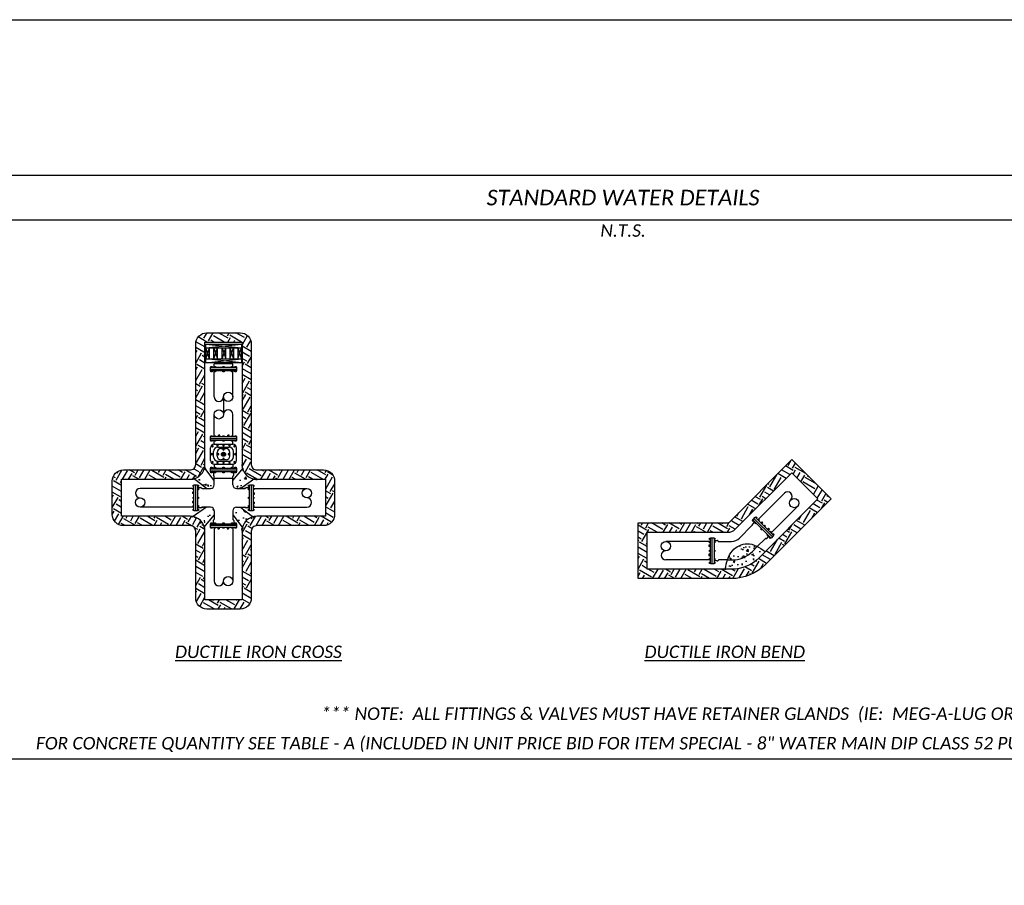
# Model space of a CAD drawing. Header units: feet. Extents: x 100 to 230, y 0 to 21.
# Tile 28 of 31: x 158 to 170, y 11 to 21. Entities that reach past the tile are written whole.
import ezdxf
from ezdxf.enums import TextEntityAlignment as Align

# ---------------------------------------------------------------- set-up
doc = ezdxf.new("R2010")
doc.units = ezdxf.units.FT
doc.header["$MEASUREMENT"] = 0
doc.layers.add('0_View_Frame_Border', color=7, linetype='Continuous', plot=False)
for name, color, linetype in [('PF_P_Text', 7, 'Continuous'), ('SC_Shading1', 253, 'Continuous'), ('SH_Text', 7, 'Continuous')]:
    doc.layers.add(name, color=color, linetype=linetype)
doc.styles.add('Slanted-Normal', font='calibrii.ttf', dxfattribs={"height": 0.14})
pattern_1 = [(50, (-509.92359, -225.67185), (0.179315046, -0.015688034), [0.01875, -0.20625]), (355, (-509.92359, -225.67185), (-0.034687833, 0.188048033), [0.015, -0.165]), (100.4514, (-509.90865, -225.67315), (0.144627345, 0.172359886), [0.015935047, -0.17528553]), (46.1842, (-509.9236, -225.62185), (0.26681026, -0.041379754), [0.028125, -0.309375]), (96.6356, (-509.90136, -225.6253), (0.23366568, 0.24352947), [0.02390257, -0.26292825]), (351.1842, (-509.9236, -225.62185), (0.23366549, 0.24352965), [0.0225, -0.2475]), (21, (-509.89859, -225.63435), (0.149226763, -0.100654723), [0.01875, -0.20625]), (326, (-509.89859, -225.63435), (0.060828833, 0.18128751), [0.015, -0.165]), (71.4514, (-509.88615, -225.64273), (0.210055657, 0.080632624), [0.015935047, -0.17528553]), (37.5, (-509.92359, -225.671845), (0.003039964, 0.0832234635), [0, -0.163, 0, -0.1675, 0, -0.165625]), (7.5, (-509.92359, -225.671845), (0.065767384, 0.098602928), [0, -0.0955, 0, -0.15925, 0, -0.063125]), (327.5, (-509.97934, -225.671845), (0.133455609, -0.005638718), [0, -0.0625, 0, -0.195, 0, -0.25875]), (317.5, (-510.00434, -225.67185), (0.145796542, 0.025026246), [0, -0.08125, 0, -0.1295, 0, -0.18375])]

# ---------------------------------------------------------------- blocks, each defined once
blk = doc.blocks.new('*X821')
at = {"color": 0}
for p, q in [((15.272, 8.476), (15.155, 8.544)), ((15.172, 8.561), (15.175, 8.565)), ((15.233, 8.526), (15.277, 8.601)), ((15.294, 8.49), (15.358, 8.601)), ((15.507, 8.476), (15.361, 8.56)), ((15.559, 8.527), (15.431, 8.601)), ((15.489, 8.594), (15.493, 8.601)), ((15.55, 8.559), (15.575, 8.601)), ((15.557, 8.476), (15.591, 8.536)), ((15.741, 8.476), (15.582, 8.568)), ((15.78, 8.535), (15.665, 8.601)), ((15.753, 8.442), (15.823, 8.562)), ((15.232, 8.337), (15.122, 8.4)), ((15.247, 8.409), (15.125, 8.48)), ((15.366, 8.476), (15.326, 8.499)), ((15.638, 8.476), (15.652, 8.5)), ((15.872, 8.346), (15.747, 8.418)), ((15.814, 8.407), (15.865, 8.495)), ((15.122, 8.333), (15.14, 8.363)), ((15.122, 8.192), (15.2, 8.328)), ((15.247, 8.274), (15.209, 8.296)), ((15.241, 8.305), (15.247, 8.315)), ((15.849, 8.279), (15.747, 8.337)), ((15.813, 8.218), (15.747, 8.256)), ((15.822, 8.186), (15.872, 8.273)), ((15.122, 8.099), (15.147, 8.142)), ((15.122, 7.958), (15.208, 8.107)), ((15.247, 8.112), (15.139, 8.174)), ((15.247, 8.193), (15.174, 8.235)), ((15.747, 8.15), (15.781, 8.209)), ((15.872, 8.048), (15.755, 8.116)), ((15.872, 8.13), (15.79, 8.177)), ((15.175, 7.909), (15.247, 8.034)), ((15.247, 7.976), (15.243, 7.979)), ((15.872, 7.967), (15.747, 8.039)), ((15.747, 7.916), (15.789, 7.988)), ((15.184, 7.877), (15.122, 7.913)), ((15.122, 7.724), (15.216, 7.886)), ((15.247, 7.895), (15.207, 7.918)), ((15.756, 7.791), (15.85, 7.953)), ((15.872, 7.832), (15.823, 7.86)), ((15.872, 7.913), (15.859, 7.921)), ((15.149, 7.817), (15.122, 7.832)), ((15.183, 7.689), (15.247, 7.8)), ((15.765, 7.759), (15.747, 7.769)), ((15.747, 7.681), (15.797, 7.767)), ((15.764, 7.57), (15.858, 7.732)), ((15.872, 7.751), (15.788, 7.799)), ((15.247, 7.624), (15.122, 7.697)), ((15.217, 7.56), (15.122, 7.615)), ((15.244, 7.653), (15.247, 7.659)), ((15.825, 7.534), (15.872, 7.617)), ((15.182, 7.5), (15.122, 7.534)), ((15.122, 7.442), (15.15, 7.491)), ((15.247, 7.408), (15.159, 7.459)), ((15.191, 7.468), (15.247, 7.565)), ((15.833, 7.502), (15.747, 7.552)), ((15.798, 7.442), (15.747, 7.471)), ((15.772, 7.349), (15.865, 7.511)), ((15.872, 7.534), (15.857, 7.543)), ((15.247, 7.246), (15.122, 7.318)), ((15.247, 7.327), (15.124, 7.398)), ((15.763, 7.381), (15.747, 7.39)), ((15.872, 7.264), (15.747, 7.336)), ((15.833, 7.314), (15.872, 7.382)), ((15.122, 7.208), (15.158, 7.27)), ((15.125, 7.072), (15.219, 7.235)), ((15.247, 7.191), (15.227, 7.203)), ((15.867, 7.185), (15.747, 7.255)), ((15.122, 6.974), (15.166, 7.049)), ((15.134, 7.04), (15.122, 7.047)), ((15.247, 7.029), (15.157, 7.081)), ((15.247, 7.11), (15.192, 7.142)), ((15.832, 7.125), (15.747, 7.173)), ((15.747, 7.025), (15.8, 7.116)), ((15.872, 7.047), (15.808, 7.084)), ((15.84, 7.093), (15.872, 7.148)), ((15.133, 6.851), (15.227, 7.014)), ((15.194, 6.816), (15.247, 6.909)), ((15.872, 6.885), (15.747, 6.957)), ((15.872, 6.966), (15.773, 7.023)), ((15.202, 6.784), (15.122, 6.831)), ((15.156, 6.657), (15.234, 6.793)), ((15.247, 6.813), (15.226, 6.825)), ((15.75, 6.795), (15.807, 6.895)), ((15.783, 6.711), (15.868, 6.86)), ((14.039, 6.644), (14.01, 6.661)), ((14.047, 6.612), (14.126, 6.749)), ((14.074, 6.705), (14.053, 6.717)), ((14.136, 6.625), (14.202, 6.739)), ((14.217, 6.625), (14.263, 6.704)), ((14.295, 6.713), (14.231, 6.75)), ((14.353, 6.625), (14.272, 6.672)), ((14.304, 6.681), (14.344, 6.75)), ((14.364, 6.646), (14.425, 6.75)), ((14.434, 6.625), (14.506, 6.75)), ((14.588, 6.625), (14.493, 6.68)), ((14.69, 6.647), (14.528, 6.741)), ((14.56, 6.749), (14.56, 6.75)), ((14.621, 6.714), (14.641, 6.75)), ((14.681, 6.679), (14.722, 6.75)), ((14.704, 6.625), (14.722, 6.656)), ((14.822, 6.625), (14.714, 6.688)), ((14.911, 6.655), (14.749, 6.749)), ((14.946, 6.716), (14.887, 6.75)), ((14.921, 6.625), (14.978, 6.724)), ((14.938, 6.748), (14.939, 6.75)), ((15.132, 6.663), (14.981, 6.75)), ((15.002, 6.625), (15.039, 6.689)), ((15.085, 6.629), (15.1, 6.654)), ((15.167, 6.723), (15.093, 6.766)), ((15.947, 6.625), (15.807, 6.706)), ((16.004, 6.673), (15.842, 6.767)), ((16.003, 6.625), (16.071, 6.743)), ((16.039, 6.734), (16.012, 6.75)), ((16.085, 6.625), (16.132, 6.708)), ((16.225, 6.681), (16.106, 6.75)), ((16.166, 6.625), (16.193, 6.672)), ((16.234, 6.649), (16.292, 6.75)), ((16.26, 6.742), (16.246, 6.75)), ((16.301, 6.625), (16.373, 6.75)), ((16.382, 6.625), (16.449, 6.741)), ((16.463, 6.625), (16.423, 6.648)), ((16.603, 6.625), (16.458, 6.709)), ((16.481, 6.75), (16.481, 6.75)), ((16.49, 6.718), (16.509, 6.75)), ((16.551, 6.682), (16.59, 6.75)), ((16.612, 6.647), (16.671, 6.75)), ((16.697, 6.625), (16.644, 6.656)), ((16.838, 6.625), (16.679, 6.717)), ((16.876, 6.684), (16.762, 6.75)), ((16.868, 6.716), (16.885, 6.745)), ((16.869, 6.625), (16.908, 6.692)), ((16.876, 6.495), (16.969, 6.657)), ((16.973, 6.682), (16.9, 6.724)), ((14.122, 6.461), (13.997, 6.533)), ((13.999, 6.622), (14.007, 6.636)), ((14.122, 6.542), (14.015, 6.604)), ((14.108, 6.577), (14.122, 6.601)), ((15.876, 6.638), (15.876, 6.639)), ((16.228, 6.625), (16.202, 6.64)), ((16.936, 6.46), (16.997, 6.565)), ((14.107, 6.388), (13.997, 6.452)), ((13.997, 6.385), (14.015, 6.415)), ((13.997, 6.244), (14.075, 6.379)), ((16.945, 6.428), (16.872, 6.47)), ((16.91, 6.367), (16.872, 6.389)), ((16.883, 6.274), (16.977, 6.436)), ((16.997, 6.452), (16.968, 6.468)), ((14.122, 6.244), (14.049, 6.287)), ((14.122, 6.325), (14.084, 6.347)), ((14.116, 6.356), (14.122, 6.367)), ((16.875, 6.306), (16.872, 6.307)), ((16.997, 6.181), (16.872, 6.253)), ((16.944, 6.239), (16.997, 6.331)), ((13.997, 6.15), (14.022, 6.194)), ((14.122, 6.163), (14.014, 6.226)), ((14.027, 6.061), (14.083, 6.158)), ((14.082, 6.015), (14.144, 6.123)), ((14.185, 6.1), (14.199, 6.125)), ((14.246, 6.065), (14.28, 6.125)), ((14.306, 6.03), (14.362, 6.125)), ((14.571, 6.066), (14.469, 6.125)), ((14.563, 6.098), (14.578, 6.125)), ((14.792, 6.074), (14.704, 6.125)), ((14.777, 6), (14.849, 6.125)), ((15.013, 6.082), (14.938, 6.125)), ((15.022, 6.05), (15.065, 6.124)), ((15.859, 5.999), (15.931, 6.124)), ((15.94, 6), (16.012, 6.125)), ((16.106, 6.1), (16.063, 6.125)), ((16.115, 6.068), (16.148, 6.125)), ((16.176, 6.033), (16.229, 6.125)), ((16.238, 6), (16.31, 6.125)), ((16.501, 6.034), (16.344, 6.125)), ((16.432, 6.101), (16.445, 6.125)), ((16.493, 6.066), (16.527, 6.125)), ((16.722, 6.042), (16.579, 6.125)), ((16.757, 6.103), (16.719, 6.125)), ((16.725, 6), (16.79, 6.112)), ((16.943, 6.05), (16.813, 6.125)), ((16.978, 6.111), (16.872, 6.172)), ((14.17, 6), (14.118, 6.03)), ((14.311, 6), (14.153, 6.091)), ((14.405, 6), (14.339, 6.038)), ((14.344, 6), (14.347, 6.006)), ((14.536, 6.005), (14.374, 6.099)), ((14.56, 6), (14.603, 6.075)), ((14.757, 6.013), (14.595, 6.107)), ((14.641, 6), (14.664, 6.04)), ((14.722, 6), (14.725, 6.004)), ((14.858, 6), (14.92, 6.108)), ((14.939, 6), (14.981, 6.073)), ((15.064, 5.998), (14.99, 6.041)), ((15.083, 6.014), (15.135, 6.105)), ((15.144, 5.979), (15.192, 6.063)), ((15.246, 5.947), (15.176, 5.988)), ((15.747, 5.9), (15.818, 6.023)), ((15.85, 6.031), (15.8, 6.06)), ((15.881, 5.96), (15.827, 5.991)), ((15.885, 6.092), (15.862, 6.106)), ((16.021, 6), (16.074, 6.091)), ((16.186, 6), (16.083, 6.059)), ((16.28, 6), (16.269, 6.006)), ((16.42, 6), (16.304, 6.067)), ((16.509, 6), (16.533, 6.043)), ((16.655, 6), (16.525, 6.075)), ((16.59, 6), (16.594, 6.008)), ((16.806, 6), (16.85, 6.076)), ((16.891, 6.007), (16.911, 6.041)), ((15.152, 5.947), (15.102, 5.976)), ((15.122, 5.849), (15.184, 5.956)), ((15.151, 5.758), (15.245, 5.921)), ((15.872, 5.802), (15.756, 5.869)), ((15.872, 5.883), (15.792, 5.93)), ((15.221, 5.691), (15.122, 5.748)), ((15.212, 5.723), (15.247, 5.784)), ((15.247, 5.73), (15.244, 5.732)), ((15.747, 5.806), (15.765, 5.837)), ((15.747, 5.666), (15.826, 5.802)), ((15.793, 5.604), (15.872, 5.742)), ((15.186, 5.63), (15.122, 5.667)), ((15.15, 5.569), (15.122, 5.586)), ((15.159, 5.537), (15.247, 5.69)), ((15.802, 5.572), (15.747, 5.604)), ((15.747, 5.431), (15.834, 5.581)), ((15.872, 5.586), (15.825, 5.613)), ((15.872, 5.667), (15.86, 5.674)), ((15.247, 5.378), (15.122, 5.45)), ((15.247, 5.459), (15.127, 5.529)), ((15.22, 5.502), (15.247, 5.55)), ((15.766, 5.511), (15.747, 5.523)), ((15.801, 5.383), (15.872, 5.507)), ((15.219, 5.313), (15.122, 5.369)), ((15.122, 5.333), (15.126, 5.34)), ((15.228, 5.281), (15.247, 5.315)), ((15.87, 5.316), (15.747, 5.387)), ((15.862, 5.348), (15.872, 5.367)), ((15.122, 5.192), (15.187, 5.305)), ((15.247, 5.162), (15.16, 5.212)), ((15.247, 5.243), (15.196, 5.273)), ((15.835, 5.255), (15.747, 5.306)), ((15.8, 5.194), (15.747, 5.225)), ((15.747, 5.15), (15.768, 5.186)), ((15.809, 5.162), (15.872, 5.273)), ((15.122, 5.099), (15.134, 5.119)), ((15.247, 5.08), (15.125, 5.151)), ((15.131, 4.974), (15.195, 5.084)), ((15.872, 5.017), (15.747, 5.089)), ((15.872, 5.099), (15.776, 5.154)), ((15.869, 5.127), (15.872, 5.132)), ((15.176, 4.91), (15.247, 5.034)), ((15.369, 4.875), (15.229, 4.956)), ((15.427, 4.923), (15.293, 5)), ((15.357, 4.99), (15.363, 5)), ((15.418, 4.955), (15.444, 5)), ((15.426, 4.875), (15.459, 4.931)), ((15.603, 4.875), (15.45, 4.963)), ((15.648, 4.931), (15.527, 5)), ((15.643, 4.875), (15.715, 5)), ((15.683, 4.991), (15.668, 5)), ((15.724, 4.875), (15.776, 4.965)), ((15.851, 4.948), (15.747, 5.008)), ((15.833, 4.924), (15.837, 4.93)), ((15.507, 4.875), (15.52, 4.896))]:
    blk.add_line(p, q, dxfattribs=at)

msp = doc.modelspace()

# ---------------------------------------------------------------- hatches: boundary and pattern name
at = {"layer": 'SC_Shading1'}
h = msp.add_hatch(dxfattribs=at)
h.set_pattern_fill('EARTH', color=256, scale=0.625, angle=60, style=0)
h.set_pattern_definition([(60, (148.27413, 10.44232), (-0.0571915, 0.2134415), [0.15625, -0.15625]), (60, (148.22338, 10.47162), (-0.0571915, 0.2134415), [0.15625, -0.15625]), (60, (148.17264, 10.50092), (-0.0571915, 0.2134415), [0.15625, -0.15625]), (150, (148.16549, 10.5276), (-0.2134415, -0.0571915), [0.15625, -0.15625]), (150, (148.19479, 10.57834), (-0.2134415, -0.0571915), [0.15625, -0.15625]), (150, (148.22408, 10.62909), (-0.2134415, -0.0571915), [0.15625, -0.15625])])
edge = h.paths.add_edge_path()
edge.add_line((166.441, 15.348), (167.146, 16.054))
edge.add_line((167.146, 16.054), (167.588, 15.612))
edge.add_line((167.588, 15.612), (166.852, 14.876))
edge.add_arc((166.469, 15.259), 0.542, 270, 315, ccw=False)
edge.add_line((166.469, 14.717), (165.418, 14.717))
edge.add_line((165.418, 14.717), (165.418, 15.342))
edge.add_line((165.418, 15.342), (166.426, 15.342))
edge.add_arc((166.426, 15.363), 0.0208, 270, 315)
edge = h.paths.add_edge_path(flags=16)
edge.add_line((165.522, 15.238), (166.426, 15.238))
edge.add_arc((166.426, 15.363), 0.125, 270, 315)
edge.add_line((166.514, 15.275), (167.146, 15.906))
edge.add_line((167.146, 15.906), (167.441, 15.612))
edge.add_line((167.441, 15.612), (166.779, 14.95))
edge.add_arc((166.469, 15.259), 0.437, 270, 315, ccw=False)
edge.add_line((166.469, 14.822), (165.522, 14.822))
edge.add_line((165.522, 14.822), (165.522, 15.238))
h = msp.add_hatch(dxfattribs=at)
h.set_pattern_fill('AR-CONC', color=256, scale=0.025, style=0)
h.set_pattern_definition(pattern_1)
edge = h.paths.add_edge_path()
edge.add_line((160.653, 15.771), (160.653, 15.864))
edge.add_arc((160.612, 15.771), 0.0417, 270, 360)
edge.add_line((160.518, 15.729), (160.612, 15.729))
edge.add_line((160.565, 15.729), (160.415, 15.847))
edge.add_line((160.653, 15.818), (160.537, 15.972))
edge.add_arc((160.382, 16), 0.167, 270, 360)
h = msp.add_hatch(dxfattribs=at)
h.set_pattern_fill('AR-CONC', color=256, scale=0.025, style=0)
h.set_pattern_definition(pattern_1)
edge = h.paths.add_edge_path()
edge.add_arc((161.132, 16), 0.167, 180, 270)
edge.add_line((160.95, 15.729), (161.11, 15.844))
edge.add_line((160.862, 15.818), (160.982, 15.961))
edge.add_line((160.862, 15.771), (160.862, 15.864))
edge.add_arc((160.903, 15.771), 0.0417, 180, 270)
edge.add_line((160.903, 15.729), (160.997, 15.729))
h = msp.add_hatch(dxfattribs=at)
h.set_pattern_fill('AR-CONC', color=256, scale=0.025, style=0)
h.set_pattern_definition(pattern_1)
edge = h.paths.add_edge_path()
edge.add_line((160.612, 15.521), (160.518, 15.521))
edge.add_arc((160.612, 15.479), 0.0417, 0, 90)
edge.add_line((160.653, 15.479), (160.653, 15.386))
edge.add_line((160.653, 15.433), (160.533, 15.29))
edge.add_line((160.565, 15.521), (160.405, 15.407))
edge.add_arc((160.382, 15.25), 0.167, 0, 90)
h = msp.add_hatch(dxfattribs=at)
h.set_pattern_fill('AR-CONC', color=256, scale=0.025, style=0)
h.set_pattern_definition(pattern_1)
edge = h.paths.add_edge_path()
edge.add_line((160.903, 15.521), (160.997, 15.521))
edge.add_arc((160.903, 15.479), 0.0417, 90, 180)
edge.add_line((160.862, 15.479), (160.862, 15.386))
edge.add_line((160.862, 15.433), (160.978, 15.279))
edge.add_line((160.95, 15.521), (161.1, 15.403))
edge.add_arc((161.132, 15.25), 0.167, 90, 180)
h = msp.add_hatch(dxfattribs=at)
h.set_pattern_fill('AR-CONC', color=256, scale=0.025, style=0)
h.set_pattern_definition([(50, (-510.41599, -225.53374), (0.179315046, -0.015688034), [0.01875, -0.20625]), (355, (-510.41599, -225.53374), (-0.034687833, 0.188048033), [0.015, -0.165]), (100.4514, (-510.40104, -225.53505), (0.144627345, 0.172359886), [0.015935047, -0.17528553]), (46.1842, (-510.41599, -225.48374), (0.26681026, -0.041379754), [0.028125, -0.309375]), (96.6356, (-510.39375, -225.4872), (0.23366568, 0.24352947), [0.02390257, -0.26292825]), (351.1842, (-510.41599, -225.48374), (0.23366549, 0.24352965), [0.0225, -0.2475]), (21, (-510.39099, -225.49624), (0.149226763, -0.100654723), [0.01875, -0.20625]), (326, (-510.39099, -225.49624), (0.060828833, 0.18128751), [0.015, -0.165]), (71.4514, (-510.37855, -225.50463), (0.210055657, 0.080632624), [0.015935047, -0.17528553]), (37.5, (-510.415986, -225.53374), (0.003039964, 0.0832234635), [0, -0.163, 0, -0.1675, 0, -0.165625]), (7.5, (-510.41599, -225.53374), (0.065767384, 0.098602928), [0, -0.0955, 0, -0.15925, 0, -0.063125]), (327.5, (-510.471736, -225.53374), (0.133455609, -0.005638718), [0, -0.0625, 0, -0.195, 0, -0.25875]), (317.5, (-510.49674, -225.53374), (0.145796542, 0.025026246), [0, -0.08125, 0, -0.1295, 0, -0.18375])])
h.paths.add_polyline_path([(166.397, 14.822), (166.47, 14.822), (166.779, 14.95), (166.849, 15.02), (166.705, 15.099), (166.632, 15.108), (166.555, 15.087), (166.444, 14.974)])

# ---------------------------------------------------------------- linework, layer by layer
at = {"layer": '0_View_Frame_Border'}
msp.add_lwpolyline([(150, 21), (180.5, 21), (180.5, 0), (150, 0)], close=True, dxfattribs=at)
at = {"layer": 'SH_Text'}
for p, q in [((152.005, 18.75), (178.495, 18.75)), ((160.549, 16), (160.549, 17.376)), ((160.549, 17.376), (160.966, 17.376)), ((160.557, 17.352), (160.958, 17.311)), ((160.557, 17.311), (160.958, 17.352)), ((160.557, 17.186), (160.598, 17.311)), ((160.598, 17.186), (160.557, 17.311)), ((160.557, 17.311), (160.958, 17.311)), ((160.598, 17.186), (160.598, 17.311)), ((160.647, 17.186), (160.689, 17.311)), ((160.647, 17.311), (160.689, 17.186)), ((160.647, 17.186), (160.647, 17.311)), ((160.689, 17.186), (160.689, 17.311)), ((160.742, 17.186), (160.783, 17.311)), ((160.742, 17.311), (160.783, 17.186)), ((160.742, 17.186), (160.742, 17.311)), ((160.783, 17.186), (160.783, 17.311)), ((160.828, 17.186), (160.869, 17.311)), ((160.828, 17.311), (160.869, 17.186)), ((160.828, 17.311), (160.828, 17.186)), ((160.869, 17.311), (160.869, 17.186)), ((160.917, 17.186), (160.958, 17.311)), ((160.917, 17.311), (160.958, 17.186)), ((160.917, 17.311), (160.917, 17.186)), ((160.966, 17.376), (160.966, 16)), ((160.958, 17.144), (160.557, 17.186)), ((160.557, 17.144), (160.958, 17.186)), ((160.557, 17.186), (160.958, 17.186)), ((160.612, 17.072), (160.903, 17.072)), ((160.622, 17.093), (160.622, 17.103)), ((160.622, 17.051), (160.622, 17.042)), ((160.653, 17.093), (160.653, 17.126)), ((160.653, 16.76), (160.653, 17.051)), ((160.662, 17.135), (160.853, 17.135)), ((160.662, 17.093), (160.662, 17.103)), ((160.662, 17.051), (160.662, 17.042)), ((160.757, 17.093), (160.757, 17.103)), ((160.757, 17.051), (160.757, 17.042)), ((160.853, 17.093), (160.853, 17.103)), ((160.853, 17.051), (160.853, 17.042)), ((160.862, 17.093), (160.862, 17.126)), ((160.862, 16.76), (160.862, 17.051)), ((160.893, 17.093), (160.893, 17.103)), ((160.893, 17.051), (160.893, 17.042)), ((160.653, 16.313), (160.653, 16.563)), ((160.862, 16.313), (160.862, 16.563)), ((160.612, 16.292), (160.903, 16.292)), ((160.622, 16.313), (160.622, 16.322)), ((160.662, 16.313), (160.662, 16.322)), ((160.702, 16.313), (160.702, 16.329)), ((160.717, 16.329), (160.702, 16.329)), ((160.717, 16.313), (160.717, 16.329)), ((160.757, 16.313), (160.757, 16.322)), ((160.821, 16.329), (160.805, 16.329)), ((160.805, 16.313), (160.805, 16.329)), ((160.821, 16.313), (160.821, 16.329)), ((160.853, 16.313), (160.853, 16.322)), ((160.893, 16.313), (160.893, 16.322)), ((160.612, 16.044), (160.612, 16.185)), ((160.622, 16.271), (160.622, 16.262)), ((160.653, 16.227), (160.653, 16.271)), ((160.653, 16.227), (160.862, 16.227)), ((160.662, 16.271), (160.662, 16.262)), ((160.695, 16.194), (160.82, 16.194)), ((160.787, 16.177), (160.728, 16.177)), ((160.75, 16.262), (160.75, 16.271)), ((160.765, 16.262), (160.75, 16.262)), ((160.757, 16.271), (160.757, 16.262)), ((160.765, 16.271), (160.765, 16.262)), ((160.853, 16.271), (160.853, 16.262)), ((160.862, 16.227), (160.862, 16.271)), ((160.893, 16.271), (160.893, 16.262)), ((160.903, 16.044), (160.903, 16.185)), ((160.645, 16.086), (160.645, 16.144)), ((160.687, 16.094), (160.687, 16.136)), ((160.787, 16.052), (160.728, 16.052)), ((160.742, 16.098), (160.742, 16.132)), ((160.773, 16.132), (160.742, 16.132)), ((160.773, 16.098), (160.742, 16.098)), ((160.773, 16.132), (160.773, 16.098)), ((160.828, 16.094), (160.828, 16.136)), ((160.87, 16.086), (160.87, 16.144)), ((160.653, 15.818), (160.537, 15.972)), ((160.622, 15.959), (160.622, 15.968)), ((160.653, 16.003), (160.653, 15.959)), ((160.653, 16.003), (160.862, 16.003)), ((160.662, 15.959), (160.662, 15.968)), ((160.695, 16.036), (160.82, 16.036)), ((160.757, 15.959), (160.757, 15.968)), ((160.853, 15.959), (160.853, 15.968)), ((160.862, 16.003), (160.862, 15.959)), ((160.862, 15.818), (160.982, 15.961)), ((160.893, 15.959), (160.893, 15.968)), ((159.612, 15.834), (160.382, 15.834)), ((159.612, 15.417), (159.612, 15.834)), ((160.565, 15.729), (160.415, 15.847)), ((160.612, 15.938), (160.903, 15.938)), ((160.622, 15.917), (160.622, 15.907)), ((160.643, 15.915), (160.643, 15.88)), ((160.645, 15.876), (160.651, 15.869)), ((160.653, 15.771), (160.653, 15.864)), ((160.653, 15.846), (160.862, 15.846)), ((160.662, 15.917), (160.662, 15.907)), ((160.757, 15.917), (160.757, 15.907)), ((160.853, 15.917), (160.853, 15.907)), ((160.862, 15.771), (160.862, 15.864)), ((160.863, 15.869), (160.87, 15.876)), ((160.872, 15.88), (160.872, 15.915)), ((160.893, 15.917), (160.893, 15.907)), ((160.95, 15.729), (161.11, 15.844)), ((161.132, 15.834), (161.903, 15.834)), ((161.903, 15.834), (161.903, 15.417)), ((160.424, 15.729), (159.82, 15.729)), ((160.424, 15.76), (160.415, 15.76)), ((160.424, 15.721), (160.415, 15.721)), ((160.445, 15.479), (160.445, 15.771)), ((160.466, 15.76), (160.475, 15.76)), ((160.466, 15.721), (160.475, 15.721)), ((160.468, 15.74), (160.503, 15.74)), ((160.507, 15.738), (160.514, 15.731)), ((160.518, 15.729), (160.612, 15.729)), ((160.903, 15.729), (160.997, 15.729)), ((161.001, 15.731), (161.008, 15.738)), ((161.012, 15.74), (161.047, 15.74)), ((161.049, 15.761), (161.04, 15.761)), ((161.049, 15.721), (161.04, 15.721)), ((161.07, 15.771), (161.07, 15.479)), ((161.091, 15.761), (161.1, 15.761)), ((161.091, 15.729), (161.695, 15.729)), ((161.091, 15.721), (161.1, 15.721)), ((160.408, 15.689), (160.408, 15.673)), ((160.424, 15.689), (160.408, 15.689)), ((160.424, 15.673), (160.408, 15.673)), ((160.424, 15.625), (160.415, 15.625)), ((160.466, 15.633), (160.475, 15.633)), ((160.466, 15.625), (160.475, 15.625)), ((160.475, 15.618), (160.466, 15.618)), ((160.475, 15.633), (160.475, 15.618)), ((161.04, 15.618), (161.04, 15.633)), ((161.04, 15.633), (161.049, 15.633)), ((161.049, 15.625), (161.04, 15.625)), ((161.049, 15.618), (161.04, 15.618)), ((161.091, 15.681), (161.107, 15.681)), ((161.091, 15.665), (161.107, 15.665)), ((161.091, 15.625), (161.1, 15.625)), ((161.107, 15.665), (161.107, 15.681)), ((166.766, 15.379), (167.063, 15.676)), ((160.424, 15.521), (159.82, 15.521)), ((160.565, 15.521), (160.405, 15.407)), ((160.408, 15.585), (160.408, 15.57)), ((160.424, 15.585), (160.408, 15.585)), ((160.424, 15.57), (160.408, 15.57)), ((160.424, 15.53), (160.415, 15.53)), ((160.466, 15.53), (160.475, 15.53)), ((160.503, 15.511), (160.468, 15.511)), ((160.514, 15.519), (160.507, 15.513)), ((160.612, 15.521), (160.518, 15.521)), ((160.903, 15.521), (160.997, 15.521)), ((160.95, 15.521), (161.1, 15.403)), ((161.008, 15.513), (161.001, 15.519)), ((161.047, 15.511), (161.012, 15.511)), ((161.049, 15.53), (161.04, 15.53)), ((161.091, 15.577), (161.107, 15.577)), ((161.091, 15.562), (161.107, 15.562)), ((161.091, 15.53), (161.1, 15.53)), ((161.091, 15.521), (161.695, 15.521)), ((161.107, 15.562), (161.107, 15.577)), ((166.913, 15.231), (167.211, 15.529)), ((160.382, 15.417), (159.612, 15.417)), ((160.424, 15.49), (160.415, 15.49)), ((160.466, 15.49), (160.475, 15.49)), ((160.653, 15.433), (160.533, 15.29)), ((160.653, 15.479), (160.653, 15.386)), ((160.862, 15.479), (160.862, 15.386)), ((160.862, 15.433), (160.978, 15.279)), ((161.049, 15.49), (161.04, 15.49)), ((161.091, 15.49), (161.1, 15.49)), ((161.903, 15.417), (161.132, 15.417)), ((166.721, 15.393), (166.928, 15.187)), ((166.743, 15.401), (166.75, 15.407)), ((160.903, 15.313), (160.612, 15.313)), ((160.622, 15.334), (160.622, 15.343)), ((160.622, 15.292), (160.622, 15.282)), ((160.643, 15.336), (160.643, 15.371)), ((160.645, 15.375), (160.651, 15.382)), ((160.653, 15.292), (160.653, 14.688)), ((160.662, 15.334), (160.662, 15.343)), ((160.662, 15.292), (160.662, 15.282)), ((160.694, 15.292), (160.694, 15.275)), ((160.71, 15.292), (160.71, 15.275)), ((160.75, 15.334), (160.75, 15.343)), ((160.75, 15.343), (160.765, 15.343)), ((160.757, 15.334), (160.757, 15.343)), ((160.757, 15.292), (160.757, 15.282)), ((160.765, 15.343), (160.765, 15.334)), ((160.798, 15.292), (160.798, 15.275)), ((160.813, 15.292), (160.813, 15.275)), ((160.853, 15.334), (160.853, 15.343)), ((160.853, 15.292), (160.853, 15.282)), ((160.862, 15.292), (160.862, 14.688)), ((160.863, 15.382), (160.87, 15.375)), ((160.872, 15.371), (160.872, 15.336)), ((160.893, 15.334), (160.893, 15.343)), ((160.893, 15.292), (160.893, 15.282)), ((166.558, 15.171), (166.699, 15.312)), ((166.701, 15.326), (166.701, 15.316)), ((166.727, 15.355), (166.703, 15.33)), ((166.714, 15.371), (166.707, 15.364)), ((166.742, 15.343), (166.735, 15.336)), ((166.771, 15.373), (166.778, 15.379)), ((166.798, 15.274), (166.804, 15.281)), ((166.8, 15.344), (166.812, 15.356)), ((166.811, 15.333), (166.822, 15.345)), ((166.822, 15.345), (166.812, 15.356)), ((166.839, 15.305), (166.846, 15.312)), ((166.873, 15.271), (166.885, 15.283)), ((166.896, 15.272), (166.885, 15.283)), ((160.549, 14.479), (160.549, 15.25)), ((160.694, 15.275), (160.71, 15.275)), ((160.798, 15.275), (160.813, 15.275)), ((160.966, 15.25), (160.966, 14.479)), ((166.252, 14.884), (166.252, 15.176)), ((166.809, 15.263), (166.798, 15.274)), ((166.81, 15.276), (166.803, 15.269)), ((166.815, 15.27), (166.809, 15.263)), ((166.851, 15.167), (166.86, 15.167)), ((166.865, 15.168), (166.889, 15.193)), ((166.878, 15.208), (166.871, 15.201)), ((166.884, 15.26), (166.896, 15.272)), ((166.905, 15.18), (166.899, 15.173)), ((166.907, 15.237), (166.914, 15.244)), ((166.935, 15.21), (166.942, 15.216)), ((166.231, 15.134), (165.731, 15.134)), ((166.214, 15.093), (166.214, 15.078)), ((166.231, 15.093), (166.214, 15.093)), ((166.231, 15.078), (166.214, 15.078)), ((166.231, 15.165), (166.221, 15.165)), ((166.231, 15.126), (166.221, 15.126)), ((166.272, 15.165), (166.282, 15.165)), ((166.272, 15.126), (166.282, 15.126)), ((166.275, 15.144), (166.309, 15.144)), ((166.314, 15.143), (166.321, 15.136)), ((166.325, 15.134), (166.469, 15.134)), ((166.759, 15.077), (166.846, 15.165)), ((166.214, 14.99), (166.214, 14.974)), ((166.231, 14.99), (166.214, 14.99)), ((166.231, 14.974), (166.214, 14.974)), ((166.231, 15.03), (166.221, 15.03)), ((166.272, 15.038), (166.282, 15.038)), ((166.272, 15.03), (166.282, 15.03)), ((166.282, 15.022), (166.272, 15.022)), ((166.282, 15.038), (166.282, 15.022)), ((166.231, 14.926), (165.731, 14.926)), ((166.231, 14.934), (166.221, 14.934)), ((166.231, 14.894), (166.221, 14.894)), ((166.272, 14.934), (166.282, 14.934)), ((166.272, 14.894), (166.282, 14.894)), ((166.309, 14.915), (166.275, 14.915)), ((166.321, 14.924), (166.314, 14.917)), ((166.423, 14.926), (166.325, 14.926)), ((160.966, 14.479), (160.549, 14.479))]:
    msp.add_line(p, q, dxfattribs=at)
at = {"layer": 'SH_Text', "ltscale": 0.15}
msp.add_line((160.757, 16.76), (160.757, 16.563), dxfattribs=at)
at = {"layer": 'SH_Text', "color": 0}
for points in [[(178.495, 19.25), (152.005, 19.25), (152.005, 12.691), (178.495, 12.691)], [(160.958, 17.352), (160.958, 17.144), (160.557, 17.144), (160.557, 17.352)], [(160.612, 17.093), (160.903, 17.093), (160.903, 17.051), (160.612, 17.051)], [(160.612, 16.313), (160.903, 16.313), (160.903, 16.271), (160.612, 16.271)], [(160.706, 16.319), (160.71, 16.317), (160.713, 16.319), (160.713, 16.323), (160.71, 16.325), (160.706, 16.323)], [(160.809, 16.319), (160.813, 16.317), (160.817, 16.319), (160.817, 16.323), (160.813, 16.325), (160.809, 16.323)], [(160.635, 16.196), (160.642, 16.2), (160.642, 16.208), (160.635, 16.212), (160.628, 16.208), (160.628, 16.2)], [(160.691, 16.204), (160.698, 16.208), (160.698, 16.216), (160.691, 16.22), (160.684, 16.216), (160.684, 16.208)], [(160.757, 16.204), (160.764, 16.208), (160.764, 16.216), (160.757, 16.22), (160.751, 16.216), (160.751, 16.208)], [(160.757, 16.159), (160.764, 16.163), (160.764, 16.171), (160.757, 16.175), (160.751, 16.171), (160.751, 16.163)], [(160.824, 16.204), (160.831, 16.208), (160.831, 16.216), (160.824, 16.22), (160.817, 16.216), (160.817, 16.208)], [(160.88, 16.196), (160.887, 16.2), (160.887, 16.208), (160.88, 16.212), (160.873, 16.208), (160.873, 16.2)], [(160.627, 16.107), (160.634, 16.111), (160.634, 16.119), (160.627, 16.123), (160.62, 16.119), (160.62, 16.111)], [(160.697, 16.107), (160.704, 16.111), (160.704, 16.119), (160.697, 16.123), (160.69, 16.119), (160.69, 16.111)], [(160.757, 16.107), (160.764, 16.111), (160.764, 16.119), (160.757, 16.123), (160.751, 16.119), (160.751, 16.111)], [(160.757, 16.055), (160.764, 16.059), (160.764, 16.067), (160.757, 16.071), (160.751, 16.067), (160.751, 16.059)], [(160.818, 16.107), (160.825, 16.111), (160.825, 16.119), (160.818, 16.123), (160.811, 16.119), (160.811, 16.111)], [(160.888, 16.107), (160.895, 16.111), (160.895, 16.119), (160.888, 16.123), (160.881, 16.119), (160.881, 16.111)], [(160.612, 15.959), (160.903, 15.959), (160.903, 15.917), (160.612, 15.917)], [(160.635, 16.018), (160.642, 16.022), (160.642, 16.03), (160.635, 16.034), (160.628, 16.03), (160.628, 16.022)], [(160.691, 16.01), (160.698, 16.014), (160.698, 16.022), (160.691, 16.026), (160.684, 16.022), (160.684, 16.014)], [(160.757, 16.01), (160.764, 16.014), (160.764, 16.022), (160.757, 16.026), (160.751, 16.022), (160.751, 16.014)], [(160.824, 16.01), (160.831, 16.014), (160.831, 16.022), (160.824, 16.026), (160.817, 16.022), (160.817, 16.014)], [(160.88, 16.018), (160.887, 16.022), (160.887, 16.03), (160.88, 16.034), (160.873, 16.03), (160.873, 16.022)], [(160.424, 15.479), (160.424, 15.771), (160.466, 15.771), (160.466, 15.479)], [(161.091, 15.771), (161.091, 15.479), (161.049, 15.479), (161.049, 15.771)], [(160.418, 15.677), (160.42, 15.681), (160.418, 15.684), (160.414, 15.684), (160.412, 15.681), (160.414, 15.677)], [(161.097, 15.677), (161.095, 15.673), (161.097, 15.67), (161.101, 15.67), (161.103, 15.673), (161.101, 15.677)], [(160.418, 15.574), (160.42, 15.577), (160.418, 15.581), (160.414, 15.581), (160.412, 15.577), (160.414, 15.574)], [(161.097, 15.573), (161.095, 15.57), (161.097, 15.566), (161.101, 15.566), (161.103, 15.57), (161.101, 15.573)], [(166.736, 15.408), (166.942, 15.202), (166.913, 15.172), (166.707, 15.379)], [(160.903, 15.292), (160.612, 15.292), (160.612, 15.334), (160.903, 15.334)], [(160.706, 15.286), (160.702, 15.288), (160.698, 15.286), (160.698, 15.282), (160.702, 15.28), (160.706, 15.282)], [(160.809, 15.286), (160.805, 15.288), (160.802, 15.286), (160.802, 15.282), (160.805, 15.28), (160.809, 15.282)], [(166.807, 15.346), (166.808, 15.342), (166.812, 15.341), (166.815, 15.344), (166.814, 15.348), (166.81, 15.349)], [(166.231, 14.884), (166.231, 15.176), (166.272, 15.176), (166.272, 14.884)], [(166.88, 15.273), (166.881, 15.269), (166.885, 15.268), (166.888, 15.271), (166.887, 15.275), (166.883, 15.276)], [(166.225, 15.082), (166.227, 15.085), (166.225, 15.089), (166.22, 15.089), (166.218, 15.085), (166.22, 15.082)], [(166.225, 14.978), (166.227, 14.982), (166.225, 14.986), (166.22, 14.986), (166.218, 14.982), (166.22, 14.978)]]:
    msp.add_lwpolyline(points, close=True, dxfattribs=at)
for points in [[(159.507, 15.438), (159.507, 15.813, -0.414214), (159.632, 15.938), (160.382, 15.938, 0.414214), (160.445, 16), (160.445, 17.355, -0.414214), (160.57, 17.48), (160.945, 17.48, -0.414214), (161.07, 17.355), (161.07, 16, 0.414214), (161.132, 15.938), (161.882, 15.938, -0.414214), (162.007, 15.813), (162.007, 15.438, -0.414214), (161.882, 15.313), (161.132, 15.313, 0.414214), (161.07, 15.25), (161.07, 14.5, -0.414214), (160.945, 14.375), (160.57, 14.375, -0.414214), (160.445, 14.5), (160.445, 15.25, 0.414214), (160.382, 15.313), (159.632, 15.313, -0.414214)], [(166.441, 15.348), (167.146, 16.054), (167.588, 15.612), (166.852, 14.876, -0.198912), (166.469, 14.717), (165.418, 14.717), (165.418, 15.342), (166.426, 15.342, 0.198912)], [(165.522, 15.238), (166.426, 15.238, 0.198912), (166.514, 15.275), (167.146, 15.906), (167.441, 15.612), (166.779, 14.95, -0.198912), (166.469, 14.822), (165.522, 14.822)]]:
    msp.add_lwpolyline(points, format="xyb", close=True, dxfattribs=at)
for points in [[(160.614, 17.093), (160.614, 17.103), (160.63, 17.103), (160.63, 17.093)], [(160.63, 17.051), (160.63, 17.042), (160.614, 17.042), (160.614, 17.051)], [(160.654, 17.093), (160.654, 17.103), (160.669, 17.103), (160.669, 17.093)], [(160.669, 17.051), (160.669, 17.042), (160.654, 17.042), (160.654, 17.051)], [(160.75, 17.093), (160.75, 17.103), (160.765, 17.103), (160.765, 17.093)], [(160.765, 17.051), (160.765, 17.042), (160.75, 17.042), (160.75, 17.051)], [(160.846, 17.093), (160.846, 17.103), (160.861, 17.103), (160.861, 17.093)], [(160.861, 17.051), (160.861, 17.042), (160.846, 17.042), (160.846, 17.051)], [(160.885, 17.093), (160.885, 17.103), (160.9, 17.103), (160.9, 17.093)], [(160.9, 17.051), (160.9, 17.042), (160.885, 17.042), (160.885, 17.051)], [(160.614, 16.313), (160.614, 16.322), (160.63, 16.322), (160.63, 16.313)], [(160.654, 16.313), (160.654, 16.322), (160.669, 16.322), (160.669, 16.313)], [(160.75, 16.313), (160.75, 16.322), (160.765, 16.322), (160.765, 16.313)], [(160.846, 16.313), (160.846, 16.322), (160.861, 16.322), (160.861, 16.313)], [(160.885, 16.313), (160.885, 16.322), (160.9, 16.322), (160.9, 16.313)], [(160.63, 16.271), (160.63, 16.262), (160.614, 16.262), (160.614, 16.271)], [(160.669, 16.271), (160.669, 16.262), (160.654, 16.262), (160.654, 16.271)], [(160.861, 16.271), (160.861, 16.262), (160.846, 16.262), (160.846, 16.271)], [(160.9, 16.271), (160.9, 16.262), (160.885, 16.262), (160.885, 16.271)], [(160.614, 15.959), (160.614, 15.968), (160.63, 15.968), (160.63, 15.959)], [(160.654, 15.959), (160.654, 15.968), (160.669, 15.968), (160.669, 15.959)], [(160.75, 15.959), (160.75, 15.968), (160.765, 15.968), (160.765, 15.959)], [(160.846, 15.959), (160.846, 15.968), (160.861, 15.968), (160.861, 15.959)], [(160.885, 15.959), (160.885, 15.968), (160.9, 15.968), (160.9, 15.959)], [(160.63, 15.917), (160.63, 15.907), (160.614, 15.907), (160.614, 15.917)], [(160.669, 15.917), (160.669, 15.907), (160.654, 15.907), (160.654, 15.917)], [(160.765, 15.917), (160.765, 15.907), (160.75, 15.907), (160.75, 15.917)], [(160.861, 15.917), (160.861, 15.907), (160.846, 15.907), (160.846, 15.917)], [(160.9, 15.917), (160.9, 15.907), (160.885, 15.907), (160.885, 15.917)], [(160.424, 15.753), (160.415, 15.753), (160.415, 15.768), (160.424, 15.768)], [(160.424, 15.713), (160.415, 15.713), (160.415, 15.729), (160.424, 15.729)], [(160.466, 15.768), (160.475, 15.768), (160.475, 15.753), (160.466, 15.753)], [(160.466, 15.729), (160.475, 15.729), (160.475, 15.713), (160.466, 15.713)], [(161.049, 15.753), (161.04, 15.753), (161.04, 15.768), (161.049, 15.768)], [(161.049, 15.713), (161.04, 15.713), (161.04, 15.729), (161.049, 15.729)], [(161.091, 15.768), (161.1, 15.768), (161.1, 15.753), (161.091, 15.753)], [(161.091, 15.729), (161.1, 15.729), (161.1, 15.713), (161.091, 15.713)], [(160.424, 15.618), (160.415, 15.618), (160.415, 15.633), (160.424, 15.633)], [(161.091, 15.633), (161.1, 15.633), (161.1, 15.618), (161.091, 15.618)], [(160.424, 15.522), (160.415, 15.522), (160.415, 15.537), (160.424, 15.537)], [(160.466, 15.537), (160.475, 15.537), (160.475, 15.522), (160.466, 15.522)], [(161.049, 15.522), (161.04, 15.522), (161.04, 15.537), (161.049, 15.537)], [(161.091, 15.537), (161.1, 15.537), (161.1, 15.522), (161.091, 15.522)], [(160.424, 15.482), (160.415, 15.482), (160.415, 15.498), (160.424, 15.498)], [(160.466, 15.498), (160.475, 15.498), (160.475, 15.482), (160.466, 15.482)], [(161.049, 15.482), (161.04, 15.482), (161.04, 15.498), (161.049, 15.498)], [(161.091, 15.498), (161.1, 15.498), (161.1, 15.482), (161.091, 15.482)], [(166.738, 15.406), (166.745, 15.413), (166.756, 15.402), (166.749, 15.395)], [(160.615, 15.334), (160.615, 15.343), (160.63, 15.343), (160.63, 15.334)], [(160.63, 15.292), (160.63, 15.282), (160.615, 15.282), (160.615, 15.292)], [(160.654, 15.334), (160.654, 15.343), (160.669, 15.343), (160.669, 15.334)], [(160.669, 15.292), (160.669, 15.282), (160.654, 15.282), (160.654, 15.292)], [(160.765, 15.292), (160.765, 15.282), (160.75, 15.282), (160.75, 15.292)], [(160.846, 15.334), (160.846, 15.343), (160.861, 15.343), (160.861, 15.334)], [(160.861, 15.292), (160.861, 15.282), (160.846, 15.282), (160.846, 15.292)], [(160.885, 15.334), (160.885, 15.343), (160.901, 15.343), (160.901, 15.334)], [(160.901, 15.292), (160.901, 15.282), (160.885, 15.282), (160.885, 15.292)], [(166.719, 15.366), (166.713, 15.359), (166.702, 15.37), (166.708, 15.377)], [(166.747, 15.338), (166.741, 15.331), (166.73, 15.342), (166.737, 15.349)], [(166.766, 15.378), (166.773, 15.385), (166.784, 15.374), (166.777, 15.367)], [(166.834, 15.31), (166.84, 15.317), (166.851, 15.306), (166.845, 15.3)], [(166.231, 15.157), (166.221, 15.157), (166.221, 15.173), (166.231, 15.173)], [(166.272, 15.173), (166.282, 15.173), (166.282, 15.157), (166.272, 15.157)], [(166.883, 15.202), (166.876, 15.196), (166.865, 15.207), (166.872, 15.213)], [(166.911, 15.175), (166.904, 15.168), (166.893, 15.179), (166.9, 15.186)], [(166.902, 15.243), (166.908, 15.25), (166.919, 15.239), (166.912, 15.232)], [(166.929, 15.215), (166.936, 15.222), (166.947, 15.211), (166.94, 15.204)], [(166.231, 15.118), (166.221, 15.118), (166.221, 15.133), (166.231, 15.133)], [(166.272, 15.133), (166.282, 15.133), (166.282, 15.118), (166.272, 15.118)], [(166.231, 15.022), (166.221, 15.022), (166.221, 15.038), (166.231, 15.038)], [(166.231, 14.926), (166.221, 14.926), (166.221, 14.942), (166.231, 14.942)], [(166.231, 14.887), (166.221, 14.887), (166.221, 14.902), (166.231, 14.902)], [(166.272, 14.942), (166.282, 14.942), (166.282, 14.926), (166.272, 14.926)], [(166.272, 14.902), (166.282, 14.902), (166.282, 14.887), (166.272, 14.887)]]:
    msp.add_lwpolyline(points, dxfattribs=at)
at = {"layer": 'SH_Text', "color": 0, "ltscale": 0.5, "flags": 128}
msp.add_lwpolyline([(166.423, 14.926), (166.469, 14.926, 0.198912), (166.705, 15.023), (166.759, 15.077)], format="xyb", dxfattribs=at)
at = {"layer": 'SH_Text', "color": 0}
for centre, radius in [((160.81, 16.76), 0.0521), ((160.705, 16.563), 0.0521), ((160.757, 16.115), 0.0229), ((161.695, 15.677), 0.0521), ((159.82, 15.573), 0.0521), ((167.174, 15.566), 0.0521), ((165.731, 15.082), 0.0521), ((160.81, 14.688), 0.0521)]:
    msp.add_circle(centre, radius, dxfattribs=at)
for centre, radius, start, end in [((160.662, 17.126), 0.00833, 90, 180), ((160.853, 17.126), 0.00833, 0, 90), ((160.705, 16.76), 0.0521, 180, 0), ((160.81, 16.563), 0.0521, 0, 180), ((160.653, 16.185), 0.0417, 90, 180), ((160.695, 16.144), 0.05, 90, 180), ((160.728, 16.136), 0.0417, 90, 180), ((160.787, 16.136), 0.0417, 0, 90), ((160.82, 16.144), 0.05, 0, 90), ((160.862, 16.185), 0.0417, 0, 90), ((160.695, 16.086), 0.05, 180, 270), ((160.728, 16.094), 0.0417, 180, 270), ((160.787, 16.094), 0.0417, 270, 0), ((160.82, 16.086), 0.05, 270, 0), ((160.382, 16), 0.167, 270, 0), ((160.653, 16.044), 0.0417, 180, 270), ((160.862, 16.044), 0.0417, 270, 0), ((161.132, 16), 0.167, 180, 270), ((160.641, 15.915), 0.00208, 0, 90), ((160.649, 15.88), 0.00625, 180, 225), ((160.647, 15.864), 0.00625, 0, 45), ((160.868, 15.864), 0.00625, 135, 180), ((160.866, 15.88), 0.00625, 315, 0), ((160.874, 15.915), 0.00208, 90, 180), ((159.82, 15.677), 0.0521, 90, 270), ((160.468, 15.742), 0.00208, 180, 270), ((160.468, 15.742), 0.00208, 180, 270), ((160.503, 15.734), 0.00625, 45, 90), ((160.518, 15.736), 0.00625, 225, 270), ((160.612, 15.771), 0.0417, 270, 0), ((160.903, 15.771), 0.0417, 180, 270), ((160.997, 15.736), 0.00625, 270, 315), ((161.012, 15.734), 0.00625, 90, 135), ((161.047, 15.742), 0.00208, 270, 0), ((161.047, 15.742), 0.00208, 270, 0), ((161.695, 15.573), 0.0521, 270, 90), ((167.1, 15.64), 0.0521, 315, 135), ((160.468, 15.509), 0.00208, 90, 180), ((160.468, 15.509), 0.00208, 90, 180), ((160.503, 15.517), 0.00625, 270, 315), ((160.518, 15.515), 0.00625, 90, 135), ((160.612, 15.479), 0.0417, 0, 90), ((160.903, 15.479), 0.0417, 90, 180), ((160.997, 15.515), 0.00625, 45, 90), ((161.012, 15.517), 0.00625, 225, 270), ((161.047, 15.509), 0.00208, 0, 90), ((161.047, 15.509), 0.00208, 0, 90), ((160.382, 15.25), 0.167, 0, 90), ((161.132, 15.25), 0.167, 90, 180), ((160.641, 15.336), 0.00208, 270, 0), ((160.641, 15.336), 0.00208, 270, 0), ((160.641, 15.336), 0.00208, 270, 0), ((160.649, 15.371), 0.00625, 135, 180), ((160.647, 15.386), 0.00625, 315, 0), ((160.868, 15.386), 0.00625, 180, 225), ((160.866, 15.371), 0.00625, 0, 45), ((160.874, 15.336), 0.00208, 180, 270), ((160.874, 15.336), 0.00208, 180, 270), ((160.874, 15.336), 0.00208, 180, 270), ((166.695, 15.316), 0.00625, 315, 0), ((166.707, 15.326), 0.00625, 135, 180), ((166.726, 15.357), 0.00208, 315, 45), ((166.469, 15.259), 0.125, 270, 315), ((166.851, 15.16), 0.00625, 90, 135), ((166.86, 15.173), 0.00625, 270, 315), ((166.891, 15.192), 0.00208, 45, 135), ((166.275, 15.147), 0.00208, 180, 270), ((166.275, 15.147), 0.00208, 180, 270), ((166.275, 15.147), 0.00208, 180, 270), ((166.275, 15.147), 0.00208, 180, 270), ((166.309, 15.138), 0.00625, 45, 90), ((166.325, 15.14), 0.00625, 225, 270), ((165.731, 14.978), 0.0521, 90, 270), ((166.275, 14.913), 0.00208, 90, 180), ((166.309, 14.922), 0.00625, 270, 315), ((166.325, 14.919), 0.00625, 90, 135), ((160.705, 14.688), 0.0521, 180, 0)]:
    msp.add_arc(centre, radius, start, end, dxfattribs=at)
msp.add_spline([(166.397, 14.822), (166.48, 15.03), (166.643, 15.109), (166.849, 15.02)], degree=3, dxfattribs=at)

# ---------------------------------------------------------------- block references
at = {"layer": 'SC_Shading1', "color": 0, "xscale": 0.8333333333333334, "yscale": 0.8333333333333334, "zscale": 0.8333333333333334}
msp.add_blockref('*X821', (147.843, 10.313), dxfattribs=at)

# ---------------------------------------------------------------- texts
at = {"layer": 'PF_P_Text', "style": 'Slanted-Normal'}
for s, height, p in [('STANDARD WATER DETAILS', 0.175, (165.25, 19)), ('N.T.S.', 0.14, (165.25, 18.63))]:
    msp.add_text(s, height=height, dxfattribs=at).set_placement(p, align=Align.MIDDLE_CENTER)
at = {"layer": 'PF_P_Text', "char_height": 0.14, "attachment_point": 5, "style": 'Slanted-Normal'}
for s, insert, width in [('{\\LDUCTILE IRON CROSS}', (161.15, 13.893), 2.52295), ('{\\LDUCTILE IRON BEND}', (166.393, 13.893), 1.99602)]:
    msp.add_mtext(s, dxfattribs=dict(at, insert=insert, width=width))
at = {"layer": 'PF_P_Text', "insert": (166.566, 13.017), "char_height": 0.14, "width": 16.13303, "attachment_point": 5, "line_spacing_factor": 1.421599, "style": 'Slanted-Normal'}
msp.add_mtext('*** NOTE:  ALL FITTINGS & VALVES MUST HAVE RETAINER GLANDS  (IE:  MEG-A-LUG OR EQUIVALENT) *** \\PFOR CONCRETE QUANTITY SEE TABLE - A (INCLUDED IN UNIT PRICE BID FOR ITEM SPECIAL - 8" WATER MAIN DIP CLASS 52 PUSH ON JOINTS AND FITTINGS, CITY OF YOUNGSTOWN)', dxfattribs=at)

doc.saveas('drawing.dxf')
